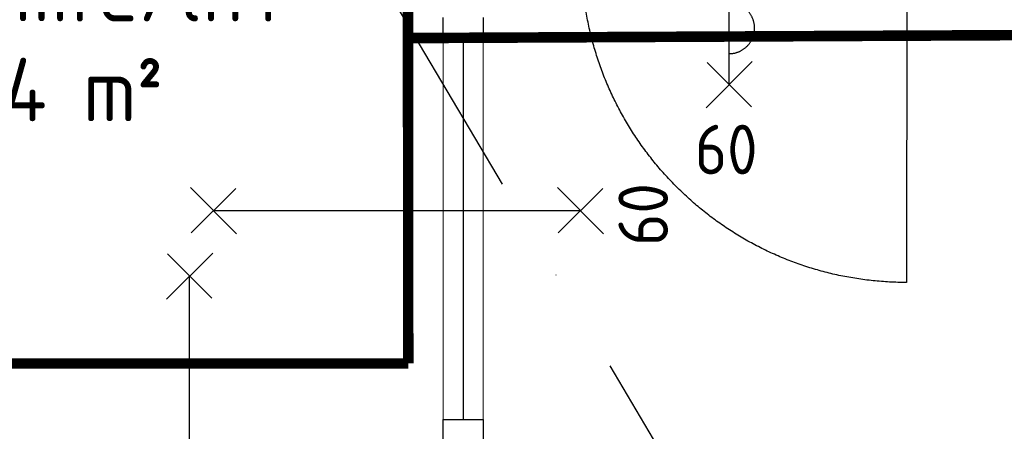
# Model space of a CAD drawing. Header units: millimetres. Extents: x 20872 to 297961, y -293704 to 213007.
# Tile 8 of 256: x 72037 to 74833, y -140103 to -138934. Entities that reach past the tile are written whole.
import ezdxf
from ezdxf.enums import TextEntityAlignment as Align
from ezdxf.xclip import XClip

# ---------------------------------------------------------------- set-up
doc = ezdxf.new("R2010")
doc.units = ezdxf.units.MM
doc.header["$LTSCALE"] = 100
doc.header["$XCLIPFRAME"] = 2
doc.linetypes.add('ACAD_ISO10W100', pattern=[18, 12, -3, 0, -3])
for name, color, linetype in [('A--L$7--_stramien', 1, 'Continuous'), ('A--L20--_bovenbouw', 3, 'Continuous'), ('A--L30--_afbouw', 7, 'Continuous'), ('A--L65--_beveiligingsinstallaties', 8, 'Continuous'), ('A--T$1--_algemeen', 1, 'Continuous'), ('at_Entity', 8, 'Continuous'), ('XREFS', 9, 'Continuous')]:
    doc.layers.add(name, color=color, linetype=linetype)
doc.styles.add('BURO standaard', font='isocp.shx')
doc.styles.add('JINX standaard', font='isocp.shx')

# ---------------------------------------------------------------- blocks, each defined once
blk = doc.blocks.new('lblock2')
at = {"layer": 'at_Entity', "color": 1}
blk.add_line((-278.8, 1511), (-280.8, 2439.3), dxfattribs=at)
blk.add_arc((-278.8, 1514.6), 924.8, 90.1264, 180.0049, dxfattribs=at)
blk = doc.blocks.new('AL_ruimteno_03_P03_BV_GLU-X11 (2)')
at = {"color": 1, "style": 'JINX standaard'}
blk.add_text('opp.:', height=1.8, dxfattribs=at).set_placement((-0.022, -9.722), align=Align.RIGHT)
at = {"color": 2, "linetype": 'ByBlock', "lineweight": -2, "style": 'BURO standaard', "flags": 4}
for tag, p in [('BURO_RTE:RUIMTENUMMER_LEEG', (0.69, 1.475)), ('BURO_RTE:RUIMTENUMMER_TOTAAL', (0.69, -2.595))]:
    blk.add_attdef(tag, text='', height=2.5, dxfattribs=at).set_placement(p, align=Align.MIDDLE_CENTER)
at = {"color": 1, "linetype": 'ByBlock', "lineweight": -2, "style": 'BURO standaard', "flags": 4}
blk.add_attdef('BURO_RTE:BOUWBESLUIT', text='', height=1.8, dxfattribs=at).set_placement((0.862, -5.971), align=Align.MIDDLE_CENTER)
blk.add_attdef('BURO_RTE:OPP', text='', height=1.8, dxfattribs=at).set_placement((0.862, -8.808), align=Align.MIDDLE_LEFT)
blk = doc.blocks.new('65_60min_zelfsl_brandw_01_P03_BV')
at = {"color": 1, "lineweight": -2}
blk.add_line((0, -521.1), (0, 521.1), dxfattribs=at)
at = {"color": 1, "ltscale": 2}
for points in [[(-65.5, 455.6), (65.5, 586.6)], [(63.1, 458), (-63.1, 584.2)], [(-65, -587.9), (66, -456.9)], [(63.6, -585.5), (-62.7, -459.2)]]:
    blk.add_lwpolyline(points, dxfattribs=at)
blk.add_lwpolyline([(0, -434.2, 1), (0, -289.5, -1), (0, -144.7, 1), (0, 0, -1), (0, 144.7, 1), (0, 289.5, -1), (0, 434.2)], format="xyb", dxfattribs=at)
at = {"color": 2, "linetype": 'ByBlock', "lineweight": -2, "style": 'BURO standaard'}
blk.add_text('60', height=140.63, dxfattribs=at).set_placement((-97.1, -776.7))
blk = doc.blocks.new('65_60min_brandwerend_01_P03_BV')
at = {"color": 1, "lineweight": -2}
blk.add_line((0, -521.1), (0, 521.1), dxfattribs=at)
at = {"color": 1, "ltscale": 2}
for points in [[(-65, 454.3), (66, 585.3)], [(63.6, 456.7), (-62.7, 583)], [(-65, -587.9), (66, -456.9)], [(63.6, -585.5), (-62.7, -459.2)]]:
    blk.add_lwpolyline(points, dxfattribs=at)
at = {"color": 2, "linetype": 'ByBlock', "lineweight": -2, "style": 'BURO standaard'}
blk.add_text('60', height=140.63, dxfattribs=at).set_placement((-99.2, -770.8))
blk = doc.blocks.new('stramienlijnen_1')
at = {"layer": 'A--L$7--_stramien', "color": 1, "linetype": 'ACAD_ISO10W100', "lineweight": -3}
blk.add_line((70962.6, 14729.9), (80958, -2152.6), dxfattribs=at)
blk = doc.blocks.new('2016-02-04 100 begane grond bestaand')
at = {"layer": 'A--L30--_afbouw', "color": 2, "linetype": 'Continuous', "lineweight": -3}
for p, q in [((73240.6, 11005.3), (73240.6, 11072.3)), ((73354.6, 11072.3), (73354.6, 11005.3)), ((73354.6, 11005.3), (73240.6, 11005.3)), ((73240.6, 9863.9), (73240.6, 9930.9)), ((73240.6, 9930.9), (73354.6, 9930.9)), ((73354.6, 9930.9), (73354.6, 9863.9))]:
    blk.add_line(p, q, dxfattribs=at)
at = {"layer": 'A--L30--_afbouw', "color": 1, "linetype": 'Continuous', "lineweight": 18}
for p, q in [((73240.6, 11005.3), (73240.6, 9930.9)), ((73354.6, 11005.3), (73354.6, 9930.9))]:
    blk.add_line(p, q, dxfattribs=at)
at = {"layer": 'A--L30--_afbouw', "color": 1, "linetype": 'Continuous', "lineweight": -3}
blk.add_line((73297.6, 11005.3), (73297.6, 9930.9), dxfattribs=at)
at = {"layer": 'A--L65--_beveiligingsinstallaties', "color": 1, "linetype": 'ACAD_ISO10W100', "ltscale": 0.3, "true_color": 0xf50004, "const_width": 30}
for points in [[(75136.8, 13116.9), (73140, 13116.5), (73141.5, 10090), (73141.5, 10090)], [(73126, 11013.8), (75131.6, 11023.5)], [(73141.5, 10090), (68672, 10089.8)]]:
    blk.add_lwpolyline(points, dxfattribs=at)
at = {"layer": 'A--L$7--_stramien'}
blk.add_blockref('stramienlijnen_1', (0, 0), dxfattribs=at)
at = {"layer": 'A--L20--_bovenbouw', "xscale": -1, "rotation": 179.9995300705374}
blk.add_blockref('lblock2', (74836.9, 12759.3), dxfattribs=at)
at = {"layer": 'A--L65--_beveiligingsinstallaties', "color": 8, "linetype": 'Continuous', "lineweight": -3}
for name, p, rotation in [('65_60min_zelfsl_brandw_01_P03_BV', (74052.5, 11403.8), 0.01560145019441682), ('65_60min_brandwerend_01_P03_BV', (73108.3, 10523.2), 90)]:
    blk.add_blockref(name, p, dxfattribs=dict(at, rotation=rotation))
blk.add_blockref('65_60min_brandwerend_01_P03_BV', (72520.4, 9818.3), dxfattribs=at)
at = {"layer": 'A--T$1--_algemeen', "color": 8, "linetype": 'Continuous', "lineweight": -3}
ref = blk.add_blockref('AL_ruimteno_03_P03_BV_GLU-X11 (2)', (71749.1, 11748.3), dxfattribs=dict(at, xscale=100, yscale=100, zscale=100))
ref.add_attrib('BURO_RTE:RUIMTENUMMER_TOTAAL', '0.135', dxfattribs={"layer": '0', "color": 2, "linetype": 'ByBlock', "lineweight": -2, "height": 250, "style": 'BURO standaard'}).set_placement((71818, 11488.9), align=Align.MIDDLE_CENTER)
ref.add_attrib('BURO_RTE:BOUWBESLUIT', 'verkeersruimte/lift', dxfattribs={"layer": '0', "color": 1, "linetype": 'ByBlock', "lineweight": -2, "height": 180, "style": 'BURO standaard'}).set_placement((71835.3, 11151.2), align=Align.MIDDLE_CENTER)
ref.add_attrib('BURO_RTE:RUIMTENUMMER_LEEG', 'C0.00', dxfattribs={"layer": '0', "color": 2, "linetype": 'ByBlock', "lineweight": -2, "height": 250, "style": 'BURO standaard'}).set_placement((71818, 11895.8), align=Align.MIDDLE_CENTER)
ref.add_attrib('BURO_RTE:OPP', '2.4 m²', dxfattribs={"layer": '0', "color": 1, "linetype": 'ByBlock', "lineweight": -2, "height": 180, "style": 'BURO standaard'}).set_placement((71835.3, 10867.5), align=Align.MIDDLE_LEFT)

msp = doc.modelspace()

# ---------------------------------------------------------------- block references
at = {"layer": 'XREFS'}
ref = msp.add_blockref('2016-02-04 100 begane grond bestaand', (-1, -150000.4), dxfattribs=at)
XClip(ref).set_block_clipping_path([(116767.0762143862, 29769.3836009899), (164491.5066313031, 13442.9004429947), (179861.076214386, 13442.9004429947), (179861.076214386, -11696.8579780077), (20873.0762143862, -11696.8579780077), (20873.0762143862, 82263.1420219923), (116767.0762143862, 82263.1420219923)])

doc.saveas('drawing.dxf')
